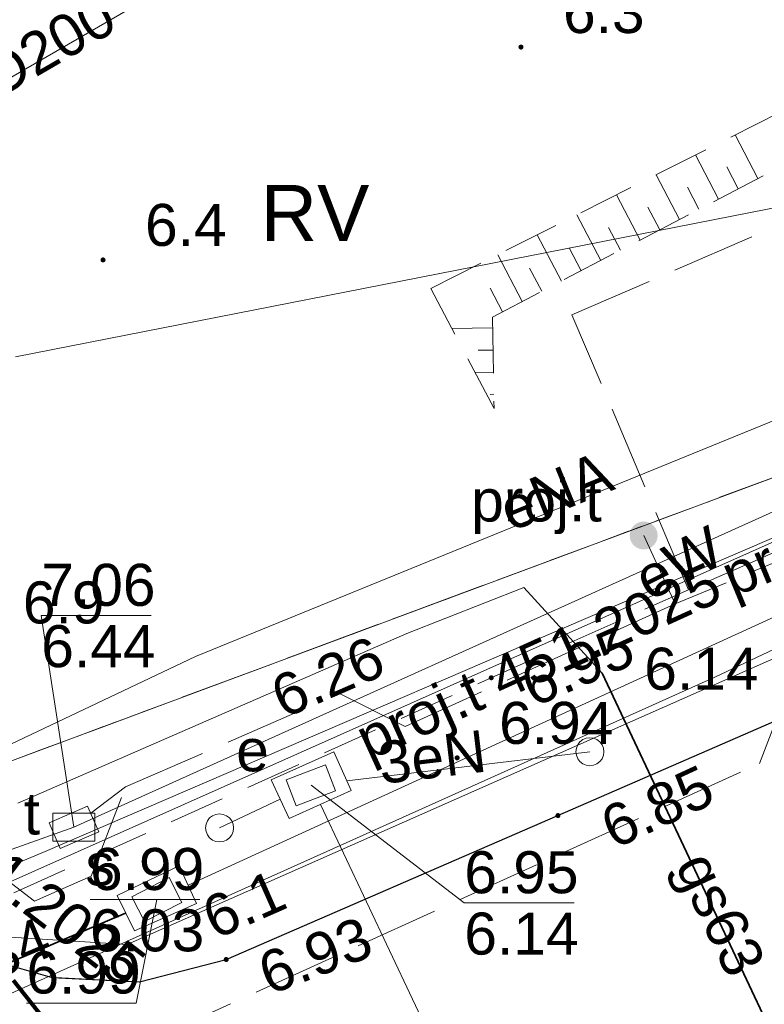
# Model space of a CAD drawing. Extents: x 5474185 to 5474933, y 5916077 to 5916824.
# Tile 200 of 256: x 5474763 to 5474776, y 5916274 to 5916291. Entities that reach past the tile are written whole.
import ezdxf
from ezdxf.enums import TextEntityAlignment as Align

# ---------------------------------------------------------------- set-up
doc = ezdxf.new("R2010")
doc.units = 0
for name, pattern in [('216-500', [2.5, 1.5, -1]), ('PRZER1-1', [1, 0.5, -0.5]), ('PRZER2-1', [1.5, 1, -0.5]), ('PRZER3-1', [2, 1.5, -0.5])]:
    doc.linetypes.add(name, pattern=pattern)
for name, color, linetype, lineweight in [('GESDZI', 253, 'CONTINUOUS', 18), ('GESKKL', 253, 'CONTINUOUS', 18), ('GESKKL_O', 253, 'CONTINUOUS', 18), ('GESUZY', 253, 'CONTINUOUS', 18), ('GSLKRW', 253, 'CONTINUOUS', 25), ('GSPWPN', 253, 'CONTINUOUS', 13), ('GSPWPN_O', 253, 'CONTINUOUS', 13), ('GSPWPS', 253, 'CONTINUOUS', 13), ('GSPWPS_O', 253, 'CONTINUOUS', 13), ('GSSKOA', 253, 'CONTINUOUS', 18), ('GSSKOD', 253, 'CONTINUOUS', 18), ('GSSZSN', 254, 'CONTINUOUS', 18), ('GULEPR', 254, 'CONTINUOUS', 18), ('GULEPR_O', 254, 'CONTINUOUS', 18), ('GULGPR', 254, 'CONTINUOUS', 18), ('GULGPR_O', 254, 'CONTINUOUS', 18), ('GULLOB', 254, 'CONTINUOUS', 35), ('GULSPR', 254, 'CONTINUOUS', 18), ('GULTPR', 254, 'CONTINUOUS', 18), ('GULTPR_O', 254, 'CONTINUOUS', 18), ('GULWPR', 7, 'CONTINUOUS', 18), ('GUPIKP', 253, 'CONTINUOUS', 18), ('GUPISN', 253, 'CONTINUOUS', 18), ('GUPIWZ', 253, 'CONTINUOUS', 18), ('GUPIWZ_O', 253, 'CONTINUOUS', 18), ('GUPPRZ_O', 40, 'CONTINUOUS', 18), ('GUPTST', 253, 'CONTINUOUS', 18), ('GUPTST_O', 253, 'CONTINUOUS', 18), ('GUSIKP', 253, 'CONTINUOUS', 18), ('Sieć wodociągowa', 253, 'CONTINUOUS', 40)]:
    doc.layers.add(name, color=color, linetype=linetype, lineweight=lineweight)
doc.styles.add('Arial', font='arial.ttf')

msp = doc.modelspace()

# ---------------------------------------------------------------- hatches: boundary and pattern name
at = {"layer": 'GSPWPN'}
for points in [[(5474771.56, 5916290.595), (5474771.548353, 5916290.596533), (5474771.5375, 5916290.601029), (5474771.52818, 5916290.60818), (5474771.521029, 5916290.6175), (5474771.516533, 5916290.628353), (5474771.515, 5916290.64), (5474771.516533, 5916290.651647), (5474771.521029, 5916290.6625), (5474771.52818, 5916290.67182), (5474771.5375, 5916290.678971), (5474771.548353, 5916290.683467), (5474771.56, 5916290.685), (5474771.571647, 5916290.683467), (5474771.5825, 5916290.678971), (5474771.59182, 5916290.67182), (5474771.598971, 5916290.6625), (5474771.603467, 5916290.651647), (5474771.605, 5916290.64), (5474771.603467, 5916290.628353), (5474771.598971, 5916290.6175), (5474771.59182, 5916290.60818), (5474771.5825, 5916290.601029), (5474771.571647, 5916290.596533)], [(5474764.1, 5916286.795), (5474764.088353, 5916286.796533), (5474764.0775, 5916286.801029), (5474764.06818, 5916286.80818), (5474764.061029, 5916286.8175), (5474764.056533, 5916286.828353), (5474764.055, 5916286.84), (5474764.056533, 5916286.851647), (5474764.061029, 5916286.8625), (5474764.06818, 5916286.87182), (5474764.0775, 5916286.878971), (5474764.088353, 5916286.883467), (5474764.1, 5916286.885), (5474764.111647, 5916286.883467), (5474764.1225, 5916286.878971), (5474764.13182, 5916286.87182), (5474764.138971, 5916286.8625), (5474764.143467, 5916286.851647), (5474764.145, 5916286.84), (5474764.143467, 5916286.828353), (5474764.138971, 5916286.8175), (5474764.13182, 5916286.80818), (5474764.1225, 5916286.801029), (5474764.111647, 5916286.796533)]]:
    msp.add_hatch(color=256, dxfattribs=at).paths.add_polyline_path(points)
at = {"layer": 'GSPWPS'}
for points in [[(5474771.03, 5916279.335), (5474771.018353, 5916279.336533), (5474771.0075, 5916279.341029), (5474770.99818, 5916279.34818), (5474770.991029, 5916279.3575), (5474770.986533, 5916279.368353), (5474770.985, 5916279.38), (5474770.986533, 5916279.391647), (5474770.991029, 5916279.4025), (5474770.99818, 5916279.41182), (5474771.0075, 5916279.418971), (5474771.018353, 5916279.423467), (5474771.03, 5916279.425), (5474771.041647, 5916279.423467), (5474771.0525, 5916279.418971), (5474771.06182, 5916279.41182), (5474771.068971, 5916279.4025), (5474771.073467, 5916279.391647), (5474771.075, 5916279.38), (5474771.073467, 5916279.368353), (5474771.068971, 5916279.3575), (5474771.06182, 5916279.34818), (5474771.0525, 5916279.341029), (5474771.041647, 5916279.336533)], [(5474770.42, 5916277.905), (5474770.408353, 5916277.906533), (5474770.3975, 5916277.911029), (5474770.38818, 5916277.91818), (5474770.381029, 5916277.9275), (5474770.376533, 5916277.938353), (5474770.375, 5916277.95), (5474770.376533, 5916277.961647), (5474770.381029, 5916277.9725), (5474770.38818, 5916277.98182), (5474770.3975, 5916277.988971), (5474770.408353, 5916277.993467), (5474770.42, 5916277.995), (5474770.431647, 5916277.993467), (5474770.4425, 5916277.988971), (5474770.45182, 5916277.98182), (5474770.458971, 5916277.9725), (5474770.463467, 5916277.961647), (5474770.465, 5916277.95), (5474770.463467, 5916277.938353), (5474770.458971, 5916277.9275), (5474770.45182, 5916277.91818), (5474770.4425, 5916277.911029), (5474770.431647, 5916277.906533)], [(5474772.22, 5916276.875), (5474772.208353, 5916276.876533), (5474772.1975, 5916276.881029), (5474772.18818, 5916276.88818), (5474772.181029, 5916276.8975), (5474772.176533, 5916276.908353), (5474772.175, 5916276.92), (5474772.176533, 5916276.931647), (5474772.181029, 5916276.9425), (5474772.18818, 5916276.95182), (5474772.1975, 5916276.958971), (5474772.208353, 5916276.963467), (5474772.22, 5916276.965), (5474772.231647, 5916276.963467), (5474772.2425, 5916276.958971), (5474772.25182, 5916276.95182), (5474772.258971, 5916276.9425), (5474772.263467, 5916276.931647), (5474772.265, 5916276.92), (5474772.263467, 5916276.908353), (5474772.258971, 5916276.8975), (5474772.25182, 5916276.88818), (5474772.2425, 5916276.881029), (5474772.231647, 5916276.876533)], [(5474766.3, 5916274.305), (5474766.288353, 5916274.306533), (5474766.2775, 5916274.311029), (5474766.26818, 5916274.31818), (5474766.261029, 5916274.3275), (5474766.256533, 5916274.338353), (5474766.255, 5916274.35), (5474766.256533, 5916274.361647), (5474766.261029, 5916274.3725), (5474766.26818, 5916274.38182), (5474766.2775, 5916274.388971), (5474766.288353, 5916274.393467), (5474766.3, 5916274.395), (5474766.311647, 5916274.393467), (5474766.3225, 5916274.388971), (5474766.33182, 5916274.38182), (5474766.338971, 5916274.3725), (5474766.343467, 5916274.361647), (5474766.345, 5916274.35), (5474766.343467, 5916274.338353), (5474766.338971, 5916274.3275), (5474766.33182, 5916274.31818), (5474766.3225, 5916274.311029), (5474766.311647, 5916274.306533)]]:
    msp.add_hatch(color=256, dxfattribs=at).paths.add_polyline_path(points)
at = {"layer": 'GUPTST'}
msp.add_hatch(color=256, dxfattribs=at).paths.add_polyline_path([(5474773.75, 5916281.67), (5474773.685295, 5916281.678519), (5474773.625, 5916281.703494), (5474773.573223, 5916281.743223), (5474773.533494, 5916281.795), (5474773.508519, 5916281.855295), (5474773.5, 5916281.92), (5474773.508519, 5916281.984705), (5474773.533494, 5916282.045), (5474773.573223, 5916282.096777), (5474773.625, 5916282.136506), (5474773.685295, 5916282.161481), (5474773.75, 5916282.17), (5474773.814705, 5916282.161481), (5474773.875, 5916282.136506), (5474773.926777, 5916282.096777), (5474773.966506, 5916282.045), (5474773.991481, 5916281.984705), (5474774, 5916281.92), (5474773.991481, 5916281.855295), (5474773.966506, 5916281.795), (5474773.926777, 5916281.743223), (5474773.875, 5916281.703494), (5474773.814705, 5916281.678519)])

# ---------------------------------------------------------------- linework, layer by layer
at = {"layer": 'GESDZI', "linetype": 'Continuous', "lineweight": 13}
for p, q in [((5474783.79, 5916285.83, 10.22), (5474761.99, 5916277.72, 10.22)), ((5474761.99, 5916277.72, 10.22), (5474783.79, 5916285.83, 10.22))]:
    msp.add_line(p, q, dxfattribs=at)
at = {"layer": 'GESKKL', "linetype": 'PRZER3-1', "lineweight": 13}
msp.add_line((5474761.99, 5916277.72, 10.06), (5474783.79, 5916285.83, 10.06), dxfattribs=at)
at = {"layer": 'GESUZY', "linetype": 'PRZER1-1', "lineweight": 13}
for p, q in [((5474761.99, 5916277.72, 10.08), (5474783.79, 5916285.83, 10.08)), ((5474783.79, 5916285.83, 10.08), (5474761.99, 5916277.72, 10.08))]:
    msp.add_line(p, q, dxfattribs=at)
at = {"layer": 'GSLKRW', "linetype": 'Continuous', "lineweight": 30}
for p, q in [((5474772.22, 5916276.92, 10.18), (5474787.08, 5916283.41, 10.18)), ((5474766.3, 5916274.35, 10.18), (5474772.22, 5916276.92, 10.18)), ((5474762.23, 5916274.3, 10.18), (5474763.19, 5916274.03, 10.18)), ((5474764.75, 5916273.95, 10.18), (5474766.3, 5916274.35, 10.18)), ((5474763.19, 5916274.03, 10.18), (5474764.75, 5916273.95, 10.18))]:
    msp.add_line(p, q, dxfattribs=at)
at = {"layer": 'GSSKOA', "linetype": 'PRZER3-1', "lineweight": 13}
for p, q in [((5474772.47, 5916285.86, 10.18), (5474781.1, 5916289.6, 10.18)), ((5474774.55, 5916280.95, 10.18), (5474772.47, 5916285.86, 10.18)), ((5474783.26, 5916284.75, 10.18), (5474774.55, 5916280.95, 10.18)), ((5474787.08, 5916283.41, 10.18), (5474772.22, 5916276.92, 10.18)), ((5474772.22, 5916276.92, 10.18), (5474766.3, 5916274.35, 10.18)), ((5474763.19, 5916274.03, 10.18), (5474762.23, 5916274.3, 10.18)), ((5474766.3, 5916274.35, 10.18), (5474764.75, 5916273.95, 10.18)), ((5474764.75, 5916273.95, 10.18), (5474763.19, 5916274.03, 10.18))]:
    msp.add_line(p, q, dxfattribs=at)
at = {"layer": 'GSSKOD', "linetype": 'PRZER2-1', "lineweight": 13}
for p, q in [((5474774.55, 5916280.95, 10.18), (5474783.26, 5916284.75, 10.18)), ((5474787.08, 5916283.41, 10.18), (5474772.22, 5916276.92, 10.18)), ((5474771.03, 5916279.38, 10.18), (5474774.55, 5916280.95, 10.18)), ((5474763.95, 5916276.19, 10.18), (5474771.03, 5916279.38, 10.18)), ((5474772.22, 5916276.92, 10.18), (5474766.3, 5916274.35, 10.18)), ((5474761.14, 5916274.92, 10.18), (5474763.95, 5916276.19, 10.18)), ((5474763.19, 5916274.03, 10.18), (5474762.23, 5916274.3, 10.18)), ((5474766.3, 5916274.35, 10.18), (5474764.75, 5916273.95, 10.18)), ((5474764.75, 5916273.95, 10.18), (5474763.19, 5916274.03, 10.18))]:
    msp.add_line(p, q, dxfattribs=at)
at = {"layer": 'GSSZSN', "linetype": 'PRZER2-1', "lineweight": 13}
for p, q in [((5474779.87, 5916290.42, 10.06), (5474771.05, 5916285.82, 10.06)), ((5474769.95, 5916286.33, 10.06), (5474777.58, 5916290.18, 10.06)), ((5474771.08, 5916284.19, 10.06), (5474769.95, 5916286.33, 10.06)), ((5474771.05, 5916285.82, 10.06), (5474771.08, 5916284.19, 10.06))]:
    msp.add_line(p, q, dxfattribs=at)
at = {"layer": 'GSSZSN', "linetype": 'Continuous', "lineweight": 18, "elevation": 10.06, "flags": 128}
for points in [[(5474775.789568, 5916288.291884), (5474775.383005, 5916289.071425)], [(5474775.088025, 5916287.925999), (5474774.67655, 5916288.714957)], [(5474774.386481, 5916287.560115), (5474773.970095, 5916288.358488)], [(5474775.438796, 5916288.108941), (5474775.234287, 5916288.501066)], [(5474773.684937, 5916287.19423), (5474773.26364, 5916288.00202)], [(5474774.737253, 5916287.743057), (5474774.530288, 5916288.13989)], [(5474774.035709, 5916287.377172), (5474773.826288, 5916287.778713)], [(5474772.983393, 5916286.828345), (5474772.557185, 5916287.645552)], [(5474773.334165, 5916287.011288), (5474773.122289, 5916287.417537)], [(5474772.281849, 5916286.462461), (5474771.85073, 5916287.289084)], [(5474772.632621, 5916286.645403), (5474772.418289, 5916287.056361)], [(5474771.580305, 5916286.096576), (5474771.144275, 5916286.932616)], [(5474771.931077, 5916286.279519), (5474771.71429, 5916286.695184)], [(5474771.229533, 5916285.913634), (5474771.01029, 5916286.334008)], [(5474771.053554, 5916285.626904), (5474770.328309, 5916285.613556)], [(5474771.060834, 5916285.231359), (5474770.798033, 5916285.226522)], [(5474771.068114, 5916284.835814), (5474770.742154, 5916284.829815)], [(5474771.075394, 5916284.440269), (5474771.012235, 5916284.439106)]]:
    msp.add_lwpolyline(points, dxfattribs=at)
at = {"layer": 'GULEPR', "linetype": 'Continuous', "lineweight": 13}
for p, q in [((5474796.45, 5916290.89, 10.14), (5474701.21, 5916248.45, 10.14)), ((5474797.19, 5916289.06, 10.14), (5474764.53, 5916274.62, 10.14)), ((5474765.75, 5916279.76, 10.14), (5474784.91, 5916287.58, 10.14)), ((5474763.07, 5916276.28, 10.14), (5474784.06, 5916285.33, 10.14)), ((5474750.62, 5916272.58, 10.14), (5474765.75, 5916279.76, 10.14)), ((5474754.78, 5916272.83, 10.14), (5474763.07, 5916276.28, 10.14)), ((5474764.53, 5916274.62, 10.14), (5474762.45, 5916274.75, 10.14))]:
    msp.add_line(p, q, dxfattribs=at)
at = {"layer": 'GULEPR', "linetype": 'Continuous', "lineweight": 18, "elevation": 10.14, "flags": 128}
for points in [[(5474768.45, 5916277.54), (5474772.79, 5916278.06)], [(5474766.18, 5916276.7), (5474767.26, 5916277.21)], [(5474767.98, 5916277.12), (5474772.5, 5916267.56)]]:
    msp.add_lwpolyline(points, dxfattribs=at)
at = {"layer": 'GULGPR', "linetype": 'Continuous', "lineweight": 13}
for p, q in [((5474755.42, 5916286.01, 10.14), (5474768.17, 5916293.42, 10.14)), ((5474775.02, 5916279.39, 10.14), (5474796.93, 5916289.79, 10.14)), ((5474769.52, 5916280.17, 10.14), (5474771.61, 5916280.99, 10.14)), ((5474771.61, 5916280.99, 10.14), (5474773.01, 5916279.46, 10.14)), ((5474762.58, 5916277.14, 10.14), (5474769.52, 5916280.17, 10.14)), ((5474741.12, 5916264.16, 10.14), (5474775.02, 5916279.39, 10.14)), ((5474773.01, 5916279.46, 10.14), (5474777.09, 5916270.8, 10.14))]:
    msp.add_line(p, q, dxfattribs=at)
at = {"layer": 'GULLOB', "linetype": 'Continuous', "lineweight": 35, "elevation": 10.12, "flags": 128}
for points in [[(5474773.01, 5916279.46), (5474777.09, 5916270.8)], [(5474764.5, 5916275.18), (5474747.6, 5916267.97)]]:
    msp.add_lwpolyline(points, dxfattribs=at)
at = {"layer": 'GULSPR', "linetype": 'Continuous', "lineweight": 13}
msp.add_line((5474811.45, 5916296.66, 10.14), (5474765.62, 5916275.68, 10.14), dxfattribs=at)
at = {"layer": 'GULSPR', "linetype": 'Continuous', "lineweight": 18, "elevation": 10.14, "flags": 128}
msp.add_lwpolyline([(5474764.5, 5916275.18), (5474747.6, 5916267.97)], dxfattribs=at)
at = {"layer": 'GULTPR', "linetype": 'Continuous', "lineweight": 13}
for p, q in [((5474763.58, 5916276.71, 10.14), (5474823.62, 5916303.81, 10.14)), ((5474753.96, 5916273.29, 10.14), (5474763.58, 5916276.71, 10.14))]:
    msp.add_line(p, q, dxfattribs=at)
at = {"layer": 'GULTPR', "linetype": 'PRZER3-1', "lineweight": 13}
for p, q in [((5474782.61, 5916284.14, 10.14), (5474774.31, 5916280.7, 10.14)), ((5474774.31, 5916280.7, 10.14), (5474773.75, 5916281.92, 10.14)), ((5474769.49, 5916278.51, 10.14), (5474774.31, 5916280.7, 10.14)), ((5474764.5, 5916277.43, 10.14), (5474768.32, 5916279.1, 10.14)), ((5474768.32, 5916279.1, 10.14), (5474769.49, 5916278.51, 10.14)), ((5474763.88, 5916276.96, 10.14), (5474764.5, 5916277.43, 10.14)), ((5474763.89, 5916275.84, 10.14), (5474764.5, 5916277.43, 10.14)), ((5474760.88, 5916276.92, 10.14), (5474762.88, 5916275.39, 10.14)), ((5474762.88, 5916275.39, 10.14), (5474763.89, 5916275.84, 10.14))]:
    msp.add_line(p, q, dxfattribs=at)
at = {"layer": 'GULWPR', "linetype": 'Continuous', "lineweight": 13}
msp.add_line((5474784.08, 5916289.34, 10.14), (5474762.54, 5916285.11, 10.14), dxfattribs=at)
at = {"layer": 'GULWPR', "linetype": 'PRZER3-1', "lineweight": 13}
for p, q in [((5474775.82, 5916277.85, 10.14), (5474776.33, 5916279.19, 10.14)), ((5474765.01, 5916272.94, 10.14), (5474775.82, 5916277.85, 10.14))]:
    msp.add_line(p, q, dxfattribs=at)
at = {"layer": 'GUPIKP'}
msp.add_3dface([(5474763.955, 5916276.46, 10.16), (5474763.205, 5916276.46, 10.16), (5474763.205, 5916276.96, 10.16), (5474763.955, 5916276.96, 10.16)], dxfattribs=at)
at = {"layer": 'GUPISN', "elevation": 10.16, "flags": 128}
for points in [[(5474772.79, 5916278.31), (5474772.854705, 5916278.301481), (5474772.915, 5916278.276506), (5474772.966777, 5916278.236777), (5474773.006506, 5916278.185), (5474773.031481, 5916278.124705), (5474773.04, 5916278.06), (5474773.031481, 5916277.995295), (5474773.006506, 5916277.935), (5474772.966777, 5916277.883223), (5474772.915, 5916277.843494), (5474772.854705, 5916277.818519), (5474772.79, 5916277.81), (5474772.725295, 5916277.818519), (5474772.665, 5916277.843494), (5474772.613223, 5916277.883223), (5474772.573494, 5916277.935), (5474772.548519, 5916277.995295), (5474772.54, 5916278.06), (5474772.548519, 5916278.124705), (5474772.573494, 5916278.185), (5474772.613223, 5916278.236777), (5474772.665, 5916278.276506), (5474772.725295, 5916278.301481), (5474772.79, 5916278.31)], [(5474766.18, 5916276.95), (5474766.244705, 5916276.941481), (5474766.305, 5916276.916506), (5474766.356777, 5916276.876777), (5474766.396506, 5916276.825), (5474766.421481, 5916276.764705), (5474766.43, 5916276.7), (5474766.421481, 5916276.635295), (5474766.396506, 5916276.575), (5474766.356777, 5916276.523223), (5474766.305, 5916276.483494), (5474766.244705, 5916276.458519), (5474766.18, 5916276.45), (5474766.115295, 5916276.458519), (5474766.055, 5916276.483494), (5474766.003223, 5916276.523223), (5474765.963494, 5916276.575), (5474765.938519, 5916276.635295), (5474765.93, 5916276.7), (5474765.938519, 5916276.764705), (5474765.963494, 5916276.825), (5474766.003223, 5916276.876777), (5474766.055, 5916276.916506), (5474766.115295, 5916276.941481), (5474766.18, 5916276.95)]]:
    msp.add_lwpolyline(points, close=True, dxfattribs=at)
at = {"layer": 'GUPIWZ'}
for points in [[(5474768.24959, 5916277.360572, 10.18), (5474767.549147, 5916277.092467, 10.18), (5474767.37041, 5916277.559428, 10.18), (5474768.070853, 5916277.827533, 10.18)], [(5474764.02375, 5916276.631191, 10.18), (5474763.33658, 5916276.330696, 10.18), (5474763.13625, 5916276.788809, 10.18), (5474763.82342, 5916277.089304, 10.18)], [(5474764.612272, 5916275.471623, 10.18), (5474765.279855, 5916275.813432, 10.18), (5474765.507728, 5916275.368377, 10.18), (5474764.840145, 5916275.026568, 10.18)]]:
    msp.add_3dface(points, dxfattribs=at)
at = {"layer": 'GUPPRZ_O', "linetype": 'Continuous', "lineweight": 13}
for p, q in [((5474763.58, 5916276.71, 10.8), (5474762.998215, 5916280.49169, 10.8)), ((5474762.998215, 5916280.49169, 10.8), (5474764.958215, 5916280.49169, 10.8)), ((5474767.815, 5916277.465, 10.8), (5474770.548611, 5916275.360524, 10.8)), ((5474765.06, 5916275.42, 10.8), (5474764.69377, 5916273.570726, 10.8)), ((5474770.548611, 5916275.360524, 10.8), (5474772.508611, 5916275.360524, 10.8)), ((5474764.69377, 5916273.570726, 10.8), (5474762.73377, 5916273.570726, 10.8))]:
    msp.add_line(p, q, dxfattribs=at)
at = {"layer": 'GUPPRZ_O', "linetype": 'Continuous', "lineweight": 13, "elevation": 10.8, "flags": 128}
msp.add_lwpolyline([(5474763.868153, 5916275.418544), (5474765.828153, 5916275.418544)], dxfattribs=at)
at = {"layer": 'GUSIKP', "linetype": 'Continuous', "lineweight": 13}
for p, q in [((5474767.1, 5916277.56, 10.14), (5474768.22, 5916278.06, 10.14)), ((5474768.22, 5916278.06, 10.14), (5474768.53, 5916277.37, 10.14)), ((5474767.42, 5916276.87, 10.14), (5474767.1, 5916277.56, 10.14)), ((5474768.53, 5916277.37, 10.14), (5474767.42, 5916276.87, 10.14)), ((5474764.35, 5916275.49, 10.14), (5474765.46, 5916276.02, 10.14)), ((5474765.46, 5916276.02, 10.14), (5474765.77, 5916275.35, 10.14)), ((5474764.66, 5916274.86, 10.14), (5474764.35, 5916275.49, 10.14)), ((5474765.77, 5916275.35, 10.14), (5474764.66, 5916274.86, 10.14))]:
    msp.add_line(p, q, dxfattribs=at)
at = {"layer": 'Sieć wodociągowa', "linetype": '216-500', "lineweight": 80, "ltscale": 0.7, "flags": 128}
msp.add_lwpolyline([(5474639.869806, 5916212.126617), (5474591.959812, 5916281.625874), (5474551.712383, 5916254.056825), (5474329.196562, 5916529.052215), (5474464.624498, 5916643.592803), (5474589.816575, 5916486.173867), (5474604.985748, 5916472.173823), (5474772.523912, 5916261.364361), (5474653.387527, 5916193.483494), (5474639.869806, 5916212.126617)], close=True, dxfattribs=at)

# ---------------------------------------------------------------- texts
at = {"layer": 'GESKKL_O', "linetype": 'Continuous', "lineweight": 0, "style": 'Arial'}
msp.add_text('RV', height=1, dxfattribs=at).set_placement((5474766.912655, 5916287.177922, 10.8))
at = {"layer": 'GSPWPN_O', "linetype": 'Continuous', "lineweight": 0, "style": 'Arial'}
for s, p in [('6.3', (5474772.31, 5916290.89, 10.8)), ('6.4', (5474764.85, 5916287.09, 10.8)), ('6.9', (5474762.67, 5916280.35, 10.8))]:
    msp.add_text(s, height=0.75, dxfattribs=at).set_placement(p)
at = {"layer": 'GSPWPS_O', "linetype": 'Continuous', "lineweight": 0, "style": 'Arial'}
for s, rotation, p in [('6.95', 23.327381, (5474771.78, 5916278.846461, 10.8)), ('6.85', 24.804614, (5474773.221852, 5916276.313704, 10.8)), ('6.93', 20.850208, (5474767.06679, 5916273.710123, 10.8))]:
    msp.add_text(s, height=0.75, rotation=rotation, dxfattribs=at).set_placement(p)
msp.add_text('6.94', height=0.75, dxfattribs=at).set_placement((5474771.17, 5916278.2, 10.8))
at = {"layer": 'GULEPR_O', "linetype": 'Continuous', "lineweight": 0, "style": 'Arial'}
for s, rotation, p in [('eNA', 22.213486, (5474772.320995, 5916282.368452, 10.8)), ('eW', 26.691276, (5474774.541631, 5916281.095829, 10.8)), ('3eN', 6.82007, (5474770.019399, 5916277.595411, 10.8))]:
    msp.add_text(s, height=0.75, rotation=rotation, dxfattribs=at).set_placement(p, align=Align.CENTER)
at = {"layer": 'GULGPR_O', "linetype": 'Continuous', "lineweight": 0, "style": 'Arial'}
for s, rotation, p in [('gnD200', 30.170384, (5474762.815551, 5916290.049014, 10.8)), ('gs63', 295.226605, (5474774.784511, 5916275.00492, 10.8))]:
    msp.add_text(s, height=0.75, rotation=rotation, dxfattribs=at).set_placement(p, align=Align.CENTER)
at = {"layer": 'GULTPR_O', "linetype": 'Continuous', "lineweight": 0, "style": 'Arial'}
for rotation, p in [(22.511938, (5474778.572366, 5916282.148885, 10.8)), (24.434992, (5474772.0214, 5916279.337808, 10.8)), (322.584012, (5474761.701683, 5916275.921906, 10.8))]:
    msp.add_text('proj.t 451.2025', height=0.75, rotation=rotation, dxfattribs=at).set_placement(p, align=Align.CENTER)
at = {"layer": 'GUPIWZ_O', "linetype": 'Continuous', "lineweight": 0, "style": 'Arial'}
for s, p in [('e', (5474767.06, 5916277.71, 10.8)), ('t', (5474762.975484, 5916276.580975, 10.8)), ('s', (5474764.31, 5916275.67, 10.8))]:
    msp.add_text(s, height=0.75, dxfattribs=at).set_placement(p, align=Align.RIGHT)
at = {"layer": 'GUPPRZ_O', "linetype": 'Continuous', "lineweight": 0, "style": 'Arial'}
for s, p in [('7.06', (5474762.998215, 5916280.66419, 10.8)), ('6.44', (5474762.998215, 5916279.56919, 10.8)), ('6.14', (5474773.76, 5916279.166522, 10.8)), ('6.99', (5474763.868153, 5916275.591044, 10.8)), ('6.95', (5474770.548611, 5916275.533024, 10.8)), ('6.03', (5474763.868153, 5916274.496044, 10.8)), ('6.14', (5474770.548611, 5916274.438024, 10.8)), ('6.99', (5474762.73377, 5916273.743226, 10.8))]:
    msp.add_text(s, height=0.75, dxfattribs=at).set_placement(p)
msp.add_text('6.26', height=0.75, rotation=23.586054, dxfattribs=at).set_placement((5474767.323784, 5916278.64526, 10.8))
for s, rotation, p in [('6.1', 23.851721, (5474767.43241, 5916275.289063, 10.8)), ('6.34', 23.110263, (5474763.243415, 5916274.438436, 10.8))]:
    msp.add_text(s, height=0.75, rotation=rotation, dxfattribs=at).set_placement(p, align=Align.RIGHT)
at = {"layer": 'GUPTST_O', "linetype": 'Continuous', "lineweight": 0, "style": 'Arial'}
msp.add_text('proj.t', height=0.75, dxfattribs=at).set_placement((5474773, 5916282.17, 10.8), align=Align.RIGHT)

doc.saveas('drawing.dxf')
